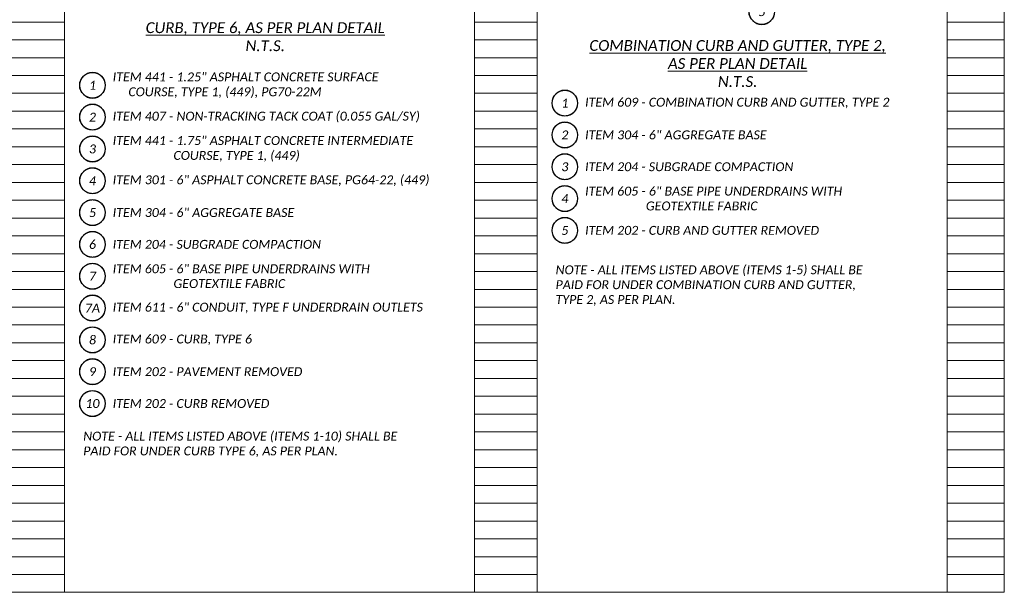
# Model space of a CAD drawing. Header units: feet. Extents: x 27762256 to 27762461, y 5149695 to 5149765.
# Tile 6 of 16: x 27762387 to 27762403, y 5149720 to 5149729. Entities that reach past the tile are written whole.
import ezdxf
from ezdxf import colors
from ezdxf.entities.mleader import LeaderData, LeaderLine
from ezdxf.enums import TextEntityAlignment as Align
from ezdxf.math import Vec2, Vec3

# ---------------------------------------------------------------- set-up
doc = ezdxf.new("R2010")
doc.units = ezdxf.units.FT
doc.header["$LTSCALE"] = 20
doc.header["$MEASUREMENT"] = 0
doc.set_wipeout_variables(frame=1)
doc.layers.get('0').update_dxf_attribs({"lineweight": 15, "true_color": 0xc2ced6})
doc.layers.get('Defpoints').update_dxf_attribs({"lineweight": 15})
doc.layers.add('0_Mview', color=7, linetype='Continuous', lineweight=15, plot=False)
doc.layers.add('SC_Scratch1', color=7, linetype='Continuous', lineweight=15, plot=False)
for name, color, linetype, lineweight in [('0_Xref', 7, 'Continuous', 15), ('TX_P_5', 7, 'Continuous', 35), ('TX_P_Misc', 7, 'Continuous', 35)]:
    doc.layers.add(name, color=color, linetype=linetype, lineweight=lineweight)
doc.styles.add('P_Slanted - Normal Fixed Spacing', font='calibrii.ttf', dxfattribs={"height": 0.14})
doc.styles.add('P_Slanted - Sub Title', font='calibrii.ttf', dxfattribs={"height": 0.17})
doc.styles.add('Slanted-Normal', font='font31.shx', dxfattribs={"height": 0.14})

# ---------------------------------------------------------------- blocks, each defined once
blk = doc.blocks.new('_DotSmall')
at = {"color": 0, "linetype": 'ByBlock', "const_width": 0.5}
blk.add_lwpolyline([(-0.0625, 0, 1), (0.0625, 0, 1)], format="xyb", close=True, dxfattribs=at)
blk = doc.blocks.new('4COL')
at = {"layer": 'Defpoints', "color": 3, "linetype": 'Continuous'}
for p, q in [((17.74, 0.9799999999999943), (17.74, 21.14)), ((24.18, 0.9799999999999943), (24.18, 21.14)), ((25.16, 0.9799999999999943), (25.16, 21.14)), ((31.6, 0.9799999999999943), (31.6, 21.14)), ((32.5, 0.9799999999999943), (32.5, 21.14)), ((16.76, 9.939999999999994), (17.74, 9.939999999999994)), ((24.18, 9.939999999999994), (25.16, 9.939999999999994)), ((31.6, 9.939999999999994), (32.5, 9.939999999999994)), ((16.76, 9.659999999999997), (17.74, 9.659999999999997)), ((24.18, 9.659999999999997), (25.16, 9.659999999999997)), ((31.6, 9.659999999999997), (32.5, 9.659999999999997)), ((16.76, 9.379999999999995), (17.74, 9.379999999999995)), ((24.18, 9.379999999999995), (25.16, 9.379999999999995)), ((31.6, 9.379999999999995), (32.5, 9.379999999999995)), ((16.76, 9.099999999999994), (17.74, 9.099999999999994)), ((24.18, 9.099999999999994), (25.16, 9.099999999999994)), ((31.6, 9.099999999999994), (32.5, 9.099999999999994)), ((16.76, 8.819999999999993), (17.74, 8.819999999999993)), ((24.18, 8.819999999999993), (25.16, 8.819999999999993)), ((31.6, 8.819999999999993), (32.5, 8.819999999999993)), ((16.76, 8.539999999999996), (17.74, 8.539999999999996)), ((24.18, 8.539999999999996), (25.16, 8.539999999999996)), ((31.6, 8.539999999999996), (32.5, 8.539999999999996)), ((16.76, 8.259999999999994), (17.74, 8.259999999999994)), ((24.18, 8.259999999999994), (25.16, 8.259999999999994)), ((31.6, 8.259999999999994), (32.5, 8.259999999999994)), ((16.76, 7.979999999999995), (17.74, 7.979999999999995)), ((24.18, 7.979999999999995), (25.16, 7.979999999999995)), ((31.6, 7.979999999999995), (32.5, 7.979999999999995)), ((16.76, 7.699999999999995), (17.74, 7.699999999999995)), ((24.18, 7.699999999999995), (25.16, 7.699999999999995)), ((31.6, 7.699999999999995), (32.5, 7.699999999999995)), ((16.76, 7.419999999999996), (17.74, 7.419999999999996)), ((24.18, 7.419999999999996), (25.16, 7.419999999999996)), ((31.6, 7.419999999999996), (32.5, 7.419999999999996)), ((16.76, 7.139999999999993), (17.74, 7.139999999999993)), ((24.18, 7.139999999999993), (25.16, 7.139999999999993)), ((31.6, 7.139999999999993), (32.5, 7.139999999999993)), ((16.76, 6.859999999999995), (17.74, 6.859999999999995)), ((24.18, 6.859999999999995), (25.16, 6.859999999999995)), ((31.6, 6.859999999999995), (32.5, 6.859999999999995)), ((16.76, 6.579999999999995), (17.74, 6.579999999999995)), ((24.18, 6.579999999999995), (25.16, 6.579999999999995)), ((31.6, 6.579999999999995), (32.5, 6.579999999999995)), ((16.76, 6.299999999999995), (17.74, 6.299999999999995)), ((24.18, 6.299999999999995), (25.16, 6.299999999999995)), ((31.6, 6.299999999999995), (32.5, 6.299999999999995)), ((16.76, 6.019999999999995), (17.74, 6.019999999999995)), ((24.18, 6.019999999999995), (25.16, 6.019999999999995)), ((31.6, 6.019999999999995), (32.5, 6.019999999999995)), ((16.76, 5.739999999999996), (17.74, 5.739999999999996)), ((24.18, 5.739999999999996), (25.16, 5.739999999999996)), ((31.6, 5.739999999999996), (32.5, 5.739999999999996)), ((16.76, 5.459999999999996), (17.74, 5.459999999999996)), ((24.18, 5.459999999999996), (25.16, 5.459999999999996)), ((31.6, 5.459999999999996), (32.5, 5.459999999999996)), ((16.76, 5.179999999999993), (17.74, 5.179999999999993)), ((24.18, 5.179999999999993), (25.16, 5.179999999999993)), ((31.6, 5.179999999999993), (32.5, 5.179999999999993)), ((16.76, 4.899999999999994), (17.74, 4.899999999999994)), ((24.18, 4.899999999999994), (25.16, 4.899999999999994)), ((31.6, 4.899999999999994), (32.5, 4.899999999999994)), ((16.76, 4.619999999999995), (17.74, 4.619999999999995)), ((24.18, 4.619999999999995), (25.16, 4.619999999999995)), ((31.6, 4.619999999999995), (32.5, 4.619999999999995)), ((16.76, 4.339999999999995), (17.74, 4.339999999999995)), ((24.18, 4.339999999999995), (25.16, 4.339999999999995)), ((31.6, 4.339999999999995), (32.5, 4.339999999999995)), ((16.76, 4.059999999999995), (17.74, 4.059999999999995)), ((24.18, 4.059999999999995), (25.16, 4.059999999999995)), ((31.6, 4.059999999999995), (32.5, 4.059999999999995)), ((16.76, 3.779999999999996), (17.74, 3.779999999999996)), ((24.18, 3.779999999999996), (25.16, 3.779999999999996)), ((31.6, 3.779999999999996), (32.5, 3.779999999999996)), ((16.76, 3.499999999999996), (17.74, 3.499999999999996)), ((24.18, 3.499999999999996), (25.16, 3.499999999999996)), ((31.6, 3.499999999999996), (32.5, 3.499999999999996)), ((16.76, 3.219999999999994), (17.74, 3.219999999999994)), ((24.18, 3.219999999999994), (25.16, 3.219999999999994)), ((31.6, 3.219999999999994), (32.5, 3.219999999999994)), ((16.76, 2.939999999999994), (17.74, 2.939999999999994)), ((24.18, 2.939999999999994), (25.16, 2.939999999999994)), ((31.6, 2.939999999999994), (32.5, 2.939999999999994)), ((16.76, 2.659999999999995), (17.74, 2.659999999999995)), ((24.18, 2.659999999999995), (25.16, 2.659999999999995)), ((31.6, 2.659999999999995), (32.5, 2.659999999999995)), ((16.76, 2.379999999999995), (17.74, 2.379999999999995)), ((24.18, 2.379999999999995), (25.16, 2.379999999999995)), ((31.6, 2.379999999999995), (32.5, 2.379999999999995)), ((16.76, 2.099999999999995), (17.74, 2.099999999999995)), ((24.18, 2.099999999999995), (25.16, 2.099999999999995)), ((31.6, 2.099999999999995), (32.5, 2.099999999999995)), ((16.76, 1.819999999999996), (17.74, 1.819999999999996)), ((24.18, 1.819999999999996), (25.16, 1.819999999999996)), ((31.6, 1.819999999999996), (32.5, 1.819999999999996)), ((16.76, 1.539999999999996), (17.74, 1.539999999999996)), ((24.18, 1.539999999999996), (25.16, 1.539999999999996)), ((31.6, 1.539999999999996), (32.5, 1.539999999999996)), ((16.76, 1.259999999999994), (17.74, 1.259999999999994)), ((24.18, 1.259999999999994), (25.16, 1.259999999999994)), ((31.6, 1.259999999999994), (32.5, 1.259999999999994)), ((16.76, 0.9799999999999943), (17.74, 0.9799999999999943)), ((24.18, 0.9799999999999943), (25.16, 0.9799999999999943)), ((31.6, 0.9799999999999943), (32.5, 0.9799999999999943))]:
    blk.add_line(p, q, dxfattribs=at)
blk = doc.blocks.new('*U1298')
at = {"layer": 'TX_P_Misc', "color": 95}
blk.add_line((-1.387778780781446e-17, 0), (0.06985959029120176, 0.0831184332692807), dxfattribs=at)
at = {"layer": 'TX_P_Misc', "linetype": 'ByBlock'}
blk.add_circle((0, 0), 0.2, dxfattribs=at)
at = {"layer": 'TX_P_Misc', "color": 95}
ml = blk.add_multileader_mtext('Standard', dxfattribs=at)
ml.set_content('', color=95, style='Slanted-Normal')
ml.set_leader_properties()
ml.set_arrow_properties(name='DOTSMALL')
ml.build(insert=Vec2(0, 0))
ml.multileader.update_dxf_attribs({"has_dogleg": 0, "text_left_attachment_type": 2, "text_right_attachment_type": 2, "dogleg_length": 0.18, "arrow_head_size": 0.125})
ctx = ml.context
ctx.base_point, ctx.char_height, ctx.arrow_head_size, ctx.landing_gap_size, ctx.plane_origin = Vec3(0, 0), 0.14, 0.125, 0.0001, Vec3(0.9926632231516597, 0.4958960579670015)
ctx.left_attachment, ctx.right_attachment, ctx.text_align_type = 2, 2, 1
notes = []
notes.append((ctx, [(1, (1, 1, 0), (-0.18, 0), (1, 0), 0.18, [(0, [(-0.1171186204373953, 0.04936646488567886)], 0, [])])]))
ctx.mtext.insert, ctx.mtext.alignment, ctx.mtext.flow_direction = Vec3(0.0001000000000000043, 0.07), 2, 5
ml = blk.add_multileader_mtext('Standard', dxfattribs=at)
ml.set_content('', color=95, style='Slanted-Normal')
ml.set_leader_properties()
ml.build(insert=Vec2(0, 0))
ml.multileader.update_dxf_attribs({"has_dogleg": 0, "text_left_attachment_type": 2, "text_right_attachment_type": 2, "dogleg_length": 0.18, "arrow_head_size": 0.125})
ctx = ml.context
ctx.base_point, ctx.char_height, ctx.arrow_head_size, ctx.landing_gap_size, ctx.plane_origin = Vec3(-9.999999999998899e-05, 0), 0.14, 0.125, 0.0001, Vec3(0.5883962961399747, 0.4958960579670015)
ctx.left_attachment, ctx.right_attachment, ctx.text_align_type = 2, 2, 1
notes.append((ctx, [(0, (1, 1, 0), (0.1801, 0), (-1, 0), 0.18, [(0, [(0.0698595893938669, 0.08311843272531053)], 0, [])])]))
ctx.mtext.insert, ctx.mtext.alignment, ctx.mtext.flow_direction = Vec3(0, 0.07), 2, 5
for ctx, leaders in notes:
    for number, flags, end, landing, length, lines in leaders:
        leader = LeaderData()
        leader.index, (leader.has_last_leader_line, leader.has_dogleg_vector, leader.attachment_direction) = number, flags
        leader.last_leader_point, leader.dogleg_vector, leader.dogleg_length = Vec3(end), Vec3(landing), length
        for number, points, colour, breaks in lines:
            line = LeaderLine()
            line.index, line.vertices, line.color, line.breaks = number, Vec3.list(points), colors.encode_raw_color(colour), breaks
            leader.lines.append(line)
        ctx.leaders.append(leader)
blk.add_wipeout([(0.187044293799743, 0.03545878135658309), (0.18112522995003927, 0.05862204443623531), (0.1723497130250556, 0.08086080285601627), (0.1608561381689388, 0.10182433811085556), (0.1468257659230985, 0.12118204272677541), (0.1304798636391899, 0.1386286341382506), (0.11207621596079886, 0.1538889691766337), (0.09190505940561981, 0.1667223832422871), (0.07028450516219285, 0.17692648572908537), (0.047555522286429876, 0.18434035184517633), (0.02407656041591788, 0.18884706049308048), (0.00021789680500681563, 0.19037553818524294), (-0.023644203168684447, 0.18890167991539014), (-0.04713341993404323, 0.18444872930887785), (-0.06987931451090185, 0.1770869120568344), (-0.09152317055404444, 0.16693232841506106), (-0.11172365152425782, 0.1541451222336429), (-0.1301621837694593, 0.13892695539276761), (-0.14654798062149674, 0.12151782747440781), (-0.16062262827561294, 0.10219229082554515), (-0.17216416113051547, 0.08125512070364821), (-0.18099056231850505, 0.05903650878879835), (-0.1869626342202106, 0.035886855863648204), (-0.1899861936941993, 0.012171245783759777), (-0.1900135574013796, -0.011736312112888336), (-0.1870442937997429, -0.0354587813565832), (-0.1811252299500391, -0.058622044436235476), (-0.17234971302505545, -0.08086080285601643), (-0.1608561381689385, -0.10182433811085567), (-0.14682576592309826, -0.12118204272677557), (-0.13047986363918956, -0.1386286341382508), (-0.11207621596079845, -0.15388896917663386), (-0.09190505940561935, -0.16672238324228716), (-0.07028450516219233, -0.17692648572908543), (-0.04755552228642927, -0.18434035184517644), (-0.02407656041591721, -0.18884706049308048), (-0.00021789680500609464, -0.1903755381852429), (0.023644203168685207, -0.18890167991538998), (0.047133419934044, -0.1844487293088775), (0.06987931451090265, -0.177086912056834), (0.09152317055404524, -0.16693232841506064), (0.11172365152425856, -0.15414512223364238), (0.13016218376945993, -0.13892695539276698), (0.14654798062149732, -0.12151782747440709), (0.1606226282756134, -0.10219229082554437), (0.17216416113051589, -0.08125512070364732), (0.18099056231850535, -0.059036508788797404), (0.1869626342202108, -0.03588685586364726), (0.18998619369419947, -0.012171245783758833), (0.19001355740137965, 0.01173631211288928)])
at = {"layer": 'TX_P_Misc', "style": 'P_Slanted - Normal Fixed Spacing'}
blk.add_attdef('ITEM', text='', height=0.14, dxfattribs=at).set_placement((0, 0), align=Align.MIDDLE_CENTER)
blk = doc.blocks.new('*U1302')
at = {"layer": 'TX_P_Misc', "color": 95}
blk.add_line((-1.387778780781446e-17, 0), (0.06985959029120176, 0.0831184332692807), dxfattribs=at)
at = {"layer": 'TX_P_Misc', "linetype": 'ByBlock'}
blk.add_circle((0, 0), 0.2, dxfattribs=at)
at = {"layer": 'TX_P_Misc', "color": 95}
ml = blk.add_multileader_mtext('Standard', dxfattribs=at)
ml.set_content('', color=95, style='Slanted-Normal')
ml.set_leader_properties()
ml.build(insert=Vec2(0, 0))
ml.multileader.update_dxf_attribs({"has_dogleg": 0, "text_left_attachment_type": 2, "text_right_attachment_type": 2, "dogleg_length": 0.18, "arrow_head_size": 0.125})
ctx = ml.context
ctx.base_point, ctx.char_height, ctx.arrow_head_size, ctx.landing_gap_size, ctx.plane_origin = Vec3(-9.999999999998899e-05, 0), 0.14, 0.125, 0.0001, Vec3(0.5883962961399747, 0.4958960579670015)
ctx.left_attachment, ctx.right_attachment, ctx.text_align_type = 2, 2, 1
notes = []
notes.append((ctx, [(1, (1, 1, 0), (-0.1801, 0), (1, 0), 0.18, [(0, [(-9.875170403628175e-10, 0.1007807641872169)], 0, [])])]))
ctx.mtext.insert, ctx.mtext.alignment, ctx.mtext.flow_direction = Vec3(1.530446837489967e-17, 0.07), 2, 5
ml = blk.add_multileader_mtext('Standard', dxfattribs=at)
ml.set_content('', color=95, style='Slanted-Normal')
ml.set_leader_properties()
ml.set_arrow_properties(name='DOTSMALL')
ml.build(insert=Vec2(0, 0))
ml.multileader.update_dxf_attribs({"has_dogleg": 0, "text_left_attachment_type": 2, "text_right_attachment_type": 2, "dogleg_length": 0.18, "arrow_head_size": 0.125})
ctx = ml.context
ctx.base_point, ctx.char_height, ctx.arrow_head_size, ctx.landing_gap_size, ctx.plane_origin = Vec3(5.719166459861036e-18, 0), 0.14, 0.125, 0.0001, Vec3(0.9926632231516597, 0.4958960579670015)
ctx.left_attachment, ctx.right_attachment, ctx.text_align_type = 2, 2, 1
notes.append((ctx, [(0, (1, 1, 0), (0.1802, 0), (-1, 0), 0.18, [(0, [(0.07330676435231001, 0.00908538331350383)], 0, [])])]))
ctx.mtext.insert, ctx.mtext.alignment, ctx.mtext.flow_direction = Vec3(0.00010000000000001, 0.07), 2, 5
for ctx, leaders in notes:
    for number, flags, end, landing, length, lines in leaders:
        leader = LeaderData()
        leader.index, (leader.has_last_leader_line, leader.has_dogleg_vector, leader.attachment_direction) = number, flags
        leader.last_leader_point, leader.dogleg_vector, leader.dogleg_length = Vec3(end), Vec3(landing), length
        for number, points, colour, breaks in lines:
            line = LeaderLine()
            line.index, line.vertices, line.color, line.breaks = number, Vec3.list(points), colors.encode_raw_color(colour), breaks
            leader.lines.append(line)
        ctx.leaders.append(leader)
blk.add_wipeout([(0.187044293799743, 0.03545878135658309), (0.18112522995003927, 0.05862204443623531), (0.1723497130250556, 0.08086080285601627), (0.1608561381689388, 0.10182433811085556), (0.1468257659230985, 0.12118204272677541), (0.1304798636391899, 0.1386286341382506), (0.11207621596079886, 0.1538889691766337), (0.09190505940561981, 0.1667223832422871), (0.07028450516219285, 0.17692648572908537), (0.047555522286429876, 0.18434035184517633), (0.02407656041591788, 0.18884706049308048), (0.00021789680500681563, 0.19037553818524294), (-0.023644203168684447, 0.18890167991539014), (-0.04713341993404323, 0.18444872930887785), (-0.06987931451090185, 0.1770869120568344), (-0.09152317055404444, 0.16693232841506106), (-0.11172365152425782, 0.1541451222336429), (-0.1301621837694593, 0.13892695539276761), (-0.14654798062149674, 0.12151782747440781), (-0.16062262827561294, 0.10219229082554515), (-0.17216416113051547, 0.08125512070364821), (-0.18099056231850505, 0.05903650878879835), (-0.1869626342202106, 0.035886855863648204), (-0.1899861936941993, 0.012171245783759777), (-0.1900135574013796, -0.011736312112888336), (-0.1870442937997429, -0.0354587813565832), (-0.1811252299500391, -0.058622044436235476), (-0.17234971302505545, -0.08086080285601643), (-0.1608561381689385, -0.10182433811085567), (-0.14682576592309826, -0.12118204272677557), (-0.13047986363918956, -0.1386286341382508), (-0.11207621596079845, -0.15388896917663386), (-0.09190505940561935, -0.16672238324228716), (-0.07028450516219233, -0.17692648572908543), (-0.04755552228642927, -0.18434035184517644), (-0.02407656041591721, -0.18884706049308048), (-0.00021789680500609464, -0.1903755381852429), (0.023644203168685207, -0.18890167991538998), (0.047133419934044, -0.1844487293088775), (0.06987931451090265, -0.177086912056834), (0.09152317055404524, -0.16693232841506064), (0.11172365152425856, -0.15414512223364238), (0.13016218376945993, -0.13892695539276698), (0.14654798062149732, -0.12151782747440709), (0.1606226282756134, -0.10219229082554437), (0.17216416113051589, -0.08125512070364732), (0.18099056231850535, -0.059036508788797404), (0.1869626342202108, -0.03588685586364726), (0.18998619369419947, -0.012171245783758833), (0.19001355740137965, 0.01173631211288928)])
at = {"layer": 'TX_P_Misc', "style": 'P_Slanted - Normal Fixed Spacing'}
blk.add_attdef('ITEM', text='', height=0.14, dxfattribs=at).set_placement((0, 0), align=Align.MIDDLE_CENTER)

msp = doc.modelspace()

# ---------------------------------------------------------------- block references
at = {"layer": 'TX_P_5'}
for name, p, values in [('*U1302', (27762398.75650215, 5149729.334520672), {'ITEM': '5'}), ('*U1298', (27762388.24269592, 5149728.177354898), {'ITEM': '1'}), ('*U1298', (27762395.66269592, 5149727.897354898), {'ITEM': '1'}), ('*U1298', (27762388.24269592, 5149727.677354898), {'ITEM': '2'}), ('*U1298', (27762395.66269592, 5149727.397354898), {'ITEM': '2'}), ('*U1298', (27762388.24269592, 5149727.177354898), {'ITEM': '3'}), ('*U1298', (27762395.66269592, 5149726.897354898), {'ITEM': '3'}), ('*U1298', (27762388.24269592, 5149726.677354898), {'ITEM': '4'}), ('*U1298', (27762395.66269592, 5149726.397354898), {'ITEM': '4'}), ('*U1298', (27762388.24269592, 5149726.177354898), {'ITEM': '5'}), ('*U1298', (27762395.66269592, 5149725.897354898), {'ITEM': '5'}), ('*U1298', (27762388.24269592, 5149725.677354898), {'ITEM': '6'}), ('*U1298', (27762388.24269592, 5149725.177354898), {'ITEM': '7'}), ('*U1298', (27762388.24269592, 5149724.177354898), {'ITEM': '8'}), ('*U1298', (27762388.24269592, 5149723.677354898), {'ITEM': '9'}), ('*U1298', (27762388.24269592, 5149723.177354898), {'ITEM': '10'})]:
    msp.add_blockref(name, p, dxfattribs=at).add_auto_attribs(values)

# ---------------------------------------------------------------- texts
at = {"layer": '0_Xref'}
for s, insert, char_height, width, attachment_point, style in [('{\\LCURB, TYPE 6, AS PER PLAN DETAIL\\P}N.T.S.', (27762390.95641562, 5149729.167683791), 0.17, 6.22655358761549, 2, 'P_Slanted - Sub Title'), ('{\\LCOMBINATION CURB AND GUTTER, TYPE 2,\\PAS PER PLAN DETAIL\\P}N.T.S.', (27762398.37641562, 5149728.887683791), 0.17, 8.488342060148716, 2, 'P_Slanted - Sub Title'), ('ITEM 441 - 1.25" ASPHALT CONCRETE SURFACE ^I^I        COURSE, TYPE 1, (449), PG70-22M', (27762388.56046802, 5149728.177354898), 0.14, 4.634258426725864, 4, 'P_Slanted - Normal Fixed Spacing'), ('ITEM 609 - COMBINATION CURB AND GUTTER, TYPE 2', (27762395.98046802, 5149727.897354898), 0.14, 6.944450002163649, 4, 'P_Slanted - Normal Fixed Spacing'), ('ITEM 407 - NON-TRACKING TACK COAT (0.055 GAL/SY)', (27762388.56046802, 5149727.677354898), 0.14, 5.042573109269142, 4, 'P_Slanted - Normal Fixed Spacing'), ('ITEM 441 - 1.75" ASPHALT CONCRETE INTERMEDIATE ^I^I        COURSE, TYPE 1, (449)', (27762388.56046802, 5149727.177354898), 0.14, 5.042573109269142, 4, 'P_Slanted - Normal Fixed Spacing'), ('ITEM 304 - 6" AGGREGATE BASE', (27762395.98046802, 5149727.397354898), 0.14, 5.042573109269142, 4, 'P_Slanted - Normal Fixed Spacing'), ('ITEM 204 - SUBGRADE COMPACTION', (27762395.98046802, 5149726.897354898), 0.14, 5.042573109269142, 4, 'P_Slanted - Normal Fixed Spacing'), ('ITEM 301 - 6" ASPHALT CONCRETE BASE, PG64-22, (449)', (27762388.56046802, 5149726.677354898), 0.14, 5.042573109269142, 4, 'P_Slanted - Normal Fixed Spacing'), ('ITEM 605 - 6" BASE PIPE UNDERDRAINS WITH ^I^I^I        GEOTEXTILE FABRIC', (27762395.98046802, 5149726.397354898), 0.14, 5.042573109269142, 4, 'P_Slanted - Normal Fixed Spacing'), ('ITEM 304 - 6" AGGREGATE BASE', (27762388.56046802, 5149726.177354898), 0.14, 5.042573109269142, 4, 'P_Slanted - Normal Fixed Spacing'), ('ITEM 202 - CURB AND GUTTER REMOVED', (27762395.98046802, 5149725.897354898), 0.14, 5.042573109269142, 4, 'P_Slanted - Normal Fixed Spacing'), ('ITEM 204 - SUBGRADE COMPACTION', (27762388.56046802, 5149725.677354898), 0.14, 5.042573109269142, 4, 'P_Slanted - Normal Fixed Spacing'), ('ITEM 605 - 6" BASE PIPE UNDERDRAINS WITH ^I^I^I        GEOTEXTILE FABRIC', (27762388.56046802, 5149725.177354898), 0.14, 5.042573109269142, 4, 'P_Slanted - Normal Fixed Spacing'), ('NOTE - ALL ITEMS LISTED ABOVE (ITEMS 1-5) SHALL BE PAID FOR UNDER COMBINATION CURB AND GUTTER, TYPE 2, AS PER PLAN.', (27762395.5173317, 5149725.030814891), 0.14, 5.042573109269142, 4, 'P_Slanted - Normal Fixed Spacing'), ('ITEM 611 - 6" CONDUIT, TYPE F UNDERDRAIN OUTLETS', (27762388.56036802, 5149724.677354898), 0.14, 5.042573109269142, 4, 'P_Slanted - Normal Fixed Spacing'), ('ITEM 609 - CURB, TYPE 6', (27762388.56046802, 5149724.177354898), 0.14, 5.042573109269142, 4, 'P_Slanted - Normal Fixed Spacing'), ('ITEM 202 - PAVEMENT REMOVED', (27762388.56046802, 5149723.677354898), 0.14, 5.042573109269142, 4, 'P_Slanted - Normal Fixed Spacing'), ('ITEM 202 - CURB REMOVED', (27762388.56046802, 5149723.177354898), 0.14, 5.042573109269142, 4, 'P_Slanted - Normal Fixed Spacing'), ('NOTE - ALL ITEMS LISTED ABOVE (ITEMS 1-10) SHALL BE PAID FOR UNDER CURB TYPE 6, AS PER PLAN.', (27762388.0973317, 5149722.534969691), 0.14, 5.042573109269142, 4, 'P_Slanted - Normal Fixed Spacing')]:
    msp.add_mtext(s, dxfattribs=dict(at, insert=insert, char_height=char_height, width=width, attachment_point=attachment_point, style=style))

# ---------------------------------------------------------------- next in the draw order: linework, layer by layer
at = {"layer": 'SC_Scratch1'}
msp.add_lwpolyline([(27762372.06578916, 5149741.211339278), (27762402.565789, 5149741.211339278), (27762402.565789, 5149720.211339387), (27762372.06578916, 5149720.211339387)], close=True, dxfattribs=at)

# ---------------------------------------------------------------- next in the draw order: block references
at = {"layer": '0_Mview'}
msp.add_blockref('4COL', (27762370.06578916, 5149719.231339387), dxfattribs=at)

# ---------------------------------------------------------------- next in the draw order: block references
at = {"layer": 'TX_P_5'}
msp.add_blockref('*U1298', (27762388.24259592, 5149724.677354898), dxfattribs=at).add_auto_attribs({'ITEM': '7A'})

doc.saveas('drawing.dxf')
